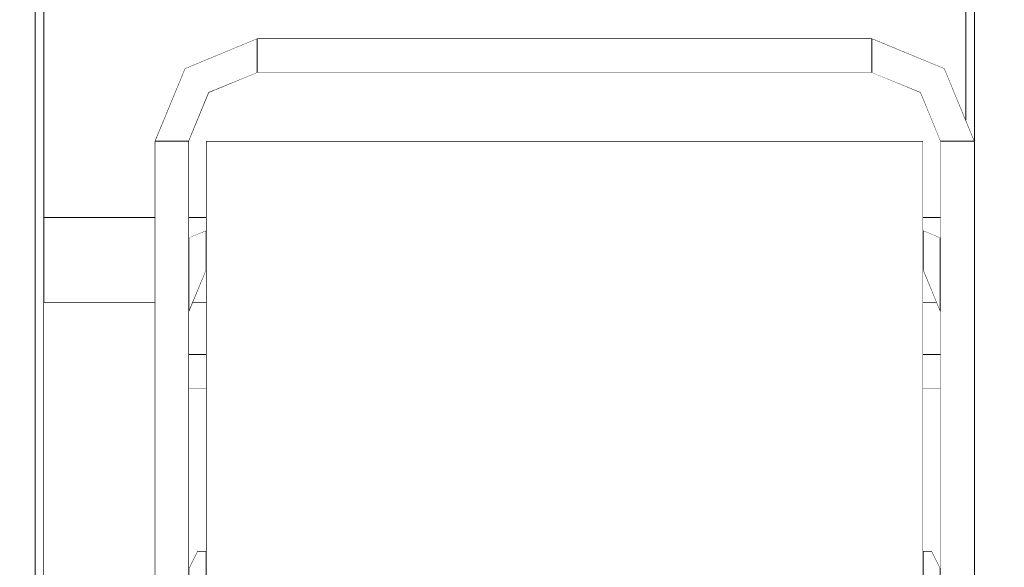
# Model space of a CAD drawing. Header units: millimetres. Extents: x -30280 to 107222, y -17460 to 4378.
# Tile 121 of 125: x 99544 to 100697, y -9229 to -8588. Entities that reach past the tile are written whole.
import ezdxf

# ---------------------------------------------------------------- set-up
doc = ezdxf.new("R2010")
doc.units = ezdxf.units.MM
doc.header["$MEASUREMENT"] = 0
doc.linetypes.add('Wipeout_Contour', pattern=[1000, 0, -1000])
for name, color, linetype in [('Nuevo_08_E_Envans secs', 7, 'Continuous'), ('Nuevo_09_EI_Mobiliari general', 7, 'Continuous'), ('Nuevo_Puertas Archicad', 7, 'Continuous')]:
    doc.layers.add(name, color=color, linetype=linetype)
doc.layers.add('Nuevo_09_EI_Mobiliari general_Pluma_Nº__1', color=7, linetype='Continuous', lineweight=5)
doc.layers.add('Nuevo_Puertas Archicad_Pluma_Nº__47', color=7, linetype='Continuous', lineweight=20)
doc.layers.add('Nuevo_Puertas Archicad_Pluma_Nº__3', color=7, linetype='Continuous', lineweight=5, true_color=0xa4a4a4)

# ---------------------------------------------------------------- blocks, each defined once
blk = doc.blocks.new('Elem Sección_360_2', base_point=(86943.2, -13460))
at = {"color": 254, "linetype": 'Wipeout_Contour', "lineweight": 0, "ltscale": 2137170.016351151}
blk.add_wipeout([(99447.2, -9808), (99562.4, -9808), (99562.4, -7710), (100662.4, -7710), (100662.4, -8729.9), (100662.4, -8730), (100662.4, -9430), (100662.4, -9430), (100662.4, -9808), (101239.5, -9808), (101239.5, -7710), (102339.5, -7710), (102339.5, -9808), (103667.2, -9808), (103667.2, -9710), (102838.7, -9710), (102838.7, -7588), (103667.2, -7588), (103667.2, -7363), (99738.6, -7363), (99447.2, -7363)], dxfattribs=at).dxf.layer = 'Nuevo_08_E_Envans secs'
blk = doc.blocks.new('Elem Sección_361_2', base_point=(86943.2, -13460))
at = {"color": 254, "linetype": 'Wipeout_Contour', "lineweight": 0, "ltscale": 400595.072592}
blk.add_wipeout([(99742.4, -8930), (99762.4, -8881.7), (99762.4, -8872.5), (99742.4, -8920.8)], dxfattribs=at).dxf.layer = 'Nuevo_09_EI_Mobiliari general'
at = {"color": 254, "linetype": 'Wipeout_Contour', "lineweight": 0, "ltscale": 404021.572134}
blk.add_wipeout([(100602.4, -8872.5), (100602.4, -8881.7), (100622.4, -8930), (100622.4, -8920.8)], dxfattribs=at).dxf.layer = 'Nuevo_09_EI_Mobiliari general'
at = {"color": 254, "linetype": 'Wipeout_Contour', "lineweight": 0, "ltscale": 500739.90048}
blk.add_wipeout([(99742.4, -8896.6), (99742.4, -8920.8), (99762.4, -8872.5), (99762.4, -8870), (99756.1, -8863.6)], dxfattribs=at).dxf.layer = 'Nuevo_09_EI_Mobiliari general'
at = {"color": 254, "linetype": 'Wipeout_Contour', "lineweight": 0, "ltscale": 302983.492144}
blk.add_wipeout([(100602.4, -8861), (100602.4, -8870), (100608.8, -8863.6)], dxfattribs=at).dxf.layer = 'Nuevo_09_EI_Mobiliari general'
at = {"color": 254, "linetype": 'Wipeout_Contour', "lineweight": 0, "ltscale": 300459.672607}
blk.add_wipeout([(99756.1, -8863.6), (99762.4, -8870), (99762.4, -8861)], dxfattribs=at).dxf.layer = 'Nuevo_09_EI_Mobiliari general'
at = {"color": 254, "linetype": 'Wipeout_Contour', "lineweight": 0, "ltscale": 505016.162502}
blk.add_wipeout([(100602.4, -8870), (100602.4, -8872.5), (100622.4, -8920.8), (100622.4, -8896.6), (100608.8, -8863.6)], dxfattribs=at).dxf.layer = 'Nuevo_09_EI_Mobiliari general'
at = {"color": 254, "linetype": 'Wipeout_Contour', "lineweight": 0, "ltscale": 400563.408562}
blk.add_wipeout([(99747.3, -8854.9), (99742.4, -8866.8), (99742.4, -8896.6), (99756.1, -8863.6)], dxfattribs=at).dxf.layer = 'Nuevo_09_EI_Mobiliari general'
at = {"color": 254, "linetype": 'Wipeout_Contour', "lineweight": 0, "ltscale": 403988.119273}
blk.add_wipeout([(100617.5, -8854.9), (100602.4, -8848.6), (100602.4, -8861), (100608.8, -8863.6)], dxfattribs=at).dxf.layer = 'Nuevo_09_EI_Mobiliari general'
at = {"color": 254, "linetype": 'Wipeout_Contour', "lineweight": 0, "ltscale": 400597.343511}
blk.add_wipeout([(99747.3, -8854.9), (99756.1, -8863.6), (99762.4, -8861), (99762.4, -8848.6)], dxfattribs=at).dxf.layer = 'Nuevo_09_EI_Mobiliari general'
at = {"color": 254, "linetype": 'Wipeout_Contour', "lineweight": 0, "ltscale": 404031.403465}
blk.add_wipeout([(100617.5, -8854.9), (100608.8, -8863.6), (100622.4, -8896.6), (100622.4, -8866.8)], dxfattribs=at).dxf.layer = 'Nuevo_09_EI_Mobiliari general'
at = {"color": 254, "linetype": 'Wipeout_Contour', "lineweight": 0, "ltscale": 505008.3275}
blk.add_wipeout([(100602.4, -8838.6), (100602.4, -8848.6), (100617.5, -8854.9), (100622.4, -8850), (100622.4, -8846.9)], dxfattribs=at).dxf.layer = 'Nuevo_09_EI_Mobiliari general'
at = {"color": 254, "linetype": 'Wipeout_Contour', "lineweight": 0, "ltscale": 300410.086905}
blk.add_wipeout([(99742.4, -8850), (99742.4, -8866.8), (99747.3, -8854.9)], dxfattribs=at).dxf.layer = 'Nuevo_09_EI_Mobiliari general'
at = {"color": 254, "linetype": 'Wipeout_Contour', "lineweight": 0, "ltscale": 500715.384474}
blk.add_wipeout([(99742.4, -8846.9), (99742.4, -8850), (99747.3, -8854.9), (99762.4, -8848.6), (99762.4, -8838.6)], dxfattribs=at).dxf.layer = 'Nuevo_09_EI_Mobiliari general'
at = {"color": 254, "linetype": 'Wipeout_Contour', "lineweight": 0, "ltscale": 303029.032955}
blk.add_wipeout([(100617.5, -8854.9), (100622.4, -8866.8), (100622.4, -8850)], dxfattribs=at).dxf.layer = 'Nuevo_09_EI_Mobiliari general'
at = {"color": 254, "linetype": 'Wipeout_Contour', "lineweight": 0, "ltscale": 400573.679543}
blk.add_wipeout([(99742.4, -8843.1), (99742.4, -8846.9), (99762.4, -8838.6), (99762.4, -8834.8)], dxfattribs=at).dxf.layer = 'Nuevo_09_EI_Mobiliari general'
at = {"color": 254, "linetype": 'Wipeout_Contour', "lineweight": 0, "ltscale": 404000.361916}
blk.add_wipeout([(100602.4, -8834.8), (100602.4, -8838.6), (100622.4, -8846.9), (100622.4, -8843.1)], dxfattribs=at).dxf.layer = 'Nuevo_09_EI_Mobiliari general'
at = {"color": 254, "linetype": 'Wipeout_Contour', "lineweight": 0, "ltscale": 801345.11845}
blk.add_wipeout([(99742.4, -8730), (99738.6, -8730), (99738.6, -9430), (99742.4, -9430), (99742.4, -9420), (99739.2, -9420), (99739.2, -9380), (99742.4, -9380)], dxfattribs=at).dxf.layer = 'Nuevo_09_EI_Mobiliari general'
at = {"color": 254, "linetype": 'Wipeout_Contour', "lineweight": 0, "ltscale": 400586.701226}
blk.add_wipeout([(99738.6, -9430), (99738.6, -8730), (99728.6, -8730), (99728.6, -9430)], dxfattribs=at).dxf.layer = 'Nuevo_09_EI_Mobiliari general'
at = {"color": 254, "linetype": 'Wipeout_Contour', "lineweight": 0, "ltscale": 400524.998533}
blk.add_wipeout([(99765.8, -8673.4), (99763.1, -8670.7), (99738.6, -8730), (99742.4, -8730)], dxfattribs=at).dxf.layer = 'Nuevo_09_EI_Mobiliari general'
at = {"color": 254, "linetype": 'Wipeout_Contour', "lineweight": 0, "ltscale": 400542.164353}
blk.add_wipeout([(99728.6, -9430), (99728.6, -8730), (99716.2, -8730), (99716.2, -9430)], dxfattribs=at).dxf.layer = 'Nuevo_09_EI_Mobiliari general'
at = {"color": 254, "linetype": 'Wipeout_Contour', "lineweight": 0, "ltscale": 400673.98397}
blk.add_wipeout([(99822.4, -8650), (99822.4, -8646.2), (99763.1, -8670.7), (99765.8, -8673.4)], dxfattribs=at).dxf.layer = 'Nuevo_09_EI_Mobiliari general'
at = {"color": 254, "linetype": 'Wipeout_Contour', "lineweight": 0, "ltscale": 400497.627513}
blk.add_wipeout([(99716.2, -9430), (99716.2, -8730), (99706.2, -8730), (99706.2, -9430)], dxfattribs=at).dxf.layer = 'Nuevo_09_EI_Mobiliari general'
at = {"color": 254, "linetype": 'Wipeout_Contour', "lineweight": 0, "ltscale": 400500.612051}
blk.add_wipeout([(99756.1, -8663.6), (99728.6, -8730), (99738.6, -8730), (99763.1, -8670.7)], dxfattribs=at).dxf.layer = 'Nuevo_09_EI_Mobiliari general'
at = {"color": 254, "linetype": 'Wipeout_Contour', "lineweight": 0, "ltscale": 400470.102246}
blk.add_wipeout([(99706.2, -9430), (99706.2, -8730), (99702.4, -8730), (99702.4, -9430)], dxfattribs=at).dxf.layer = 'Nuevo_09_EI_Mobiliari general'
at = {"color": 254, "linetype": 'Wipeout_Contour', "lineweight": 0, "ltscale": 400662.15364}
blk.add_wipeout([(99822.4, -8646.2), (99822.4, -8636.2), (99756.1, -8663.6), (99763.1, -8670.7)], dxfattribs=at).dxf.layer = 'Nuevo_09_EI_Mobiliari general'
at = {"color": 254, "linetype": 'Wipeout_Contour', "lineweight": 0, "ltscale": 400461.21129}
blk.add_wipeout([(99747.3, -8654.9), (99716.2, -8730), (99728.6, -8730), (99756.1, -8663.6)], dxfattribs=at).dxf.layer = 'Nuevo_09_EI_Mobiliari general'
at = {"color": 254, "linetype": 'Wipeout_Contour', "lineweight": 0, "ltscale": 400643.097271}
blk.add_wipeout([(99822.4, -8636.2), (99822.4, -8623.8), (99747.3, -8654.9), (99756.1, -8663.6)], dxfattribs=at).dxf.layer = 'Nuevo_09_EI_Mobiliari general'
at = {"color": 254, "linetype": 'Wipeout_Contour', "lineweight": 0, "ltscale": 400421.833623}
blk.add_wipeout([(99740.3, -8647.8), (99706.2, -8730), (99716.2, -8730), (99747.3, -8654.9)], dxfattribs=at).dxf.layer = 'Nuevo_09_EI_Mobiliari general'
at = {"color": 254, "linetype": 'Wipeout_Contour', "lineweight": 0, "ltscale": 400624.08183}
blk.add_wipeout([(99822.4, -8623.8), (99822.4, -8613.8), (99740.3, -8647.8), (99747.3, -8654.9)], dxfattribs=at).dxf.layer = 'Nuevo_09_EI_Mobiliari general'
at = {"color": 254, "linetype": 'Wipeout_Contour', "lineweight": 0, "ltscale": 400397.523734}
blk.add_wipeout([(99702.4, -8730), (99706.2, -8730), (99740.3, -8647.8), (99737.6, -8645.1)], dxfattribs=at).dxf.layer = 'Nuevo_09_EI_Mobiliari general'
at = {"layer": 'Nuevo_09_EI_Mobiliari general_Pluma_Nº__1', "color": 7, "linetype": 'Continuous', "lineweight": 5}
for p, q in [((99706.2, -8730), (99702.4, -8730)), ((99702.4, -9430), (99702.4, -8730)), ((99716.2, -8730), (99706.2, -8730)), ((99728.6, -8730), (99716.2, -8730)), ((99738.6, -8730), (99728.6, -8730)), ((99742.4, -8730), (99738.6, -8730))]:
    blk.add_line(p, q, dxfattribs=at)
at = {"color": 254, "linetype": 'Wipeout_Contour', "lineweight": 0, "ltscale": 400612.364004}
blk.add_wipeout([(99822.4, -8610), (99737.6, -8645.1), (99740.3, -8647.8), (99822.4, -8613.8)], dxfattribs=at).dxf.layer = 'Nuevo_09_EI_Mobiliari general'
at = {"layer": 'Nuevo_09_EI_Mobiliari general_Pluma_Nº__1', "color": 7, "linetype": 'Continuous', "lineweight": 5}
blk.add_line((99702.4, -8730), (99737.6, -8645.1), dxfattribs=at)
at = {"color": 254, "linetype": 'Wipeout_Contour', "lineweight": 0, "ltscale": 402219.946976}
blk.add_wipeout([(99822.4, -8650), (100542.4, -8650), (100542.4, -8646.2), (99822.4, -8646.2)], dxfattribs=at).dxf.layer = 'Nuevo_09_EI_Mobiliari general'
at = {"color": 254, "linetype": 'Wipeout_Contour', "lineweight": 0, "ltscale": 402217.57124}
blk.add_wipeout([(99822.4, -8646.2), (100542.4, -8646.2), (100542.4, -8636.2), (99822.4, -8636.2)], dxfattribs=at).dxf.layer = 'Nuevo_09_EI_Mobiliari general'
at = {"layer": 'Nuevo_09_EI_Mobiliari general_Pluma_Nº__1', "color": 7, "linetype": 'Continuous', "lineweight": 5}
for p, q in [((99822.4, -8650), (99822.4, -8646.2)), ((99765.8, -8673.4), (99822.4, -8650))]:
    blk.add_line(p, q, dxfattribs=at)
at = {"color": 254, "linetype": 'Wipeout_Contour', "lineweight": 0, "ltscale": 402213.730785}
blk.add_wipeout([(99822.4, -8636.2), (100542.4, -8636.2), (100542.4, -8623.8), (99822.4, -8623.8)], dxfattribs=at).dxf.layer = 'Nuevo_09_EI_Mobiliari general'
at = {"color": 254, "linetype": 'Wipeout_Contour', "lineweight": 0, "ltscale": 403774.187106}
blk.add_wipeout([(100599, -8673.4), (100601.7, -8670.7), (100542.4, -8646.2), (100542.4, -8650)], dxfattribs=at).dxf.layer = 'Nuevo_09_EI_Mobiliari general'
at = {"layer": 'Nuevo_09_EI_Mobiliari general_Pluma_Nº__1', "color": 7, "linetype": 'Continuous', "lineweight": 5}
blk.add_line((99822.4, -8646.2), (99822.4, -8636.2), dxfattribs=at)
at = {"color": 254, "linetype": 'Wipeout_Contour', "lineweight": 0, "ltscale": 402209.89474}
blk.add_wipeout([(99822.4, -8623.8), (100542.4, -8623.8), (100542.4, -8613.8), (99822.4, -8613.8)], dxfattribs=at).dxf.layer = 'Nuevo_09_EI_Mobiliari general'
at = {"color": 254, "linetype": 'Wipeout_Contour', "lineweight": 0, "ltscale": 403951.49402}
blk.add_wipeout([(100622.4, -8730), (100626.2, -8730), (100601.7, -8670.7), (100599, -8673.4)], dxfattribs=at).dxf.layer = 'Nuevo_09_EI_Mobiliari general'
at = {"layer": 'Nuevo_09_EI_Mobiliari general_Pluma_Nº__1', "color": 7, "linetype": 'Continuous', "lineweight": 5}
blk.add_line((99822.4, -8636.2), (99822.4, -8623.8), dxfattribs=at)
at = {"color": 254, "linetype": 'Wipeout_Contour', "lineweight": 0, "ltscale": 402207.526137}
blk.add_wipeout([(99822.4, -8613.8), (100542.4, -8613.8), (100542.4, -8610), (99822.4, -8610)], dxfattribs=at).dxf.layer = 'Nuevo_09_EI_Mobiliari general'
at = {"color": 254, "linetype": 'Wipeout_Contour', "lineweight": 0, "ltscale": 403781.965031}
blk.add_wipeout([(100601.7, -8670.7), (100608.8, -8663.6), (100542.4, -8636.2), (100542.4, -8646.2)], dxfattribs=at).dxf.layer = 'Nuevo_09_EI_Mobiliari general'
at = {"layer": 'Nuevo_09_EI_Mobiliari general_Pluma_Nº__1', "color": 7, "linetype": 'Continuous', "lineweight": 5}
for p, q in [((99737.6, -8645.1), (99822.4, -8610)), ((99822.4, -8613.8), (99822.4, -8610)), ((99822.4, -8623.8), (99822.4, -8613.8))]:
    blk.add_line(p, q, dxfattribs=at)
at = {"color": 254, "linetype": 'Wipeout_Contour', "lineweight": 0, "ltscale": 403974.207798}
blk.add_wipeout([(100626.2, -8730), (100636.2, -8730), (100608.8, -8663.6), (100601.7, -8670.7)], dxfattribs=at).dxf.layer = 'Nuevo_09_EI_Mobiliari general'
at = {"color": 254, "linetype": 'Wipeout_Contour', "lineweight": 0, "ltscale": 403794.458671}
blk.add_wipeout([(100608.8, -8663.6), (100617.5, -8654.9), (100542.4, -8623.8), (100542.4, -8636.2)], dxfattribs=at).dxf.layer = 'Nuevo_09_EI_Mobiliari general'
at = {"color": 254, "linetype": 'Wipeout_Contour', "lineweight": 0, "ltscale": 402355.992541}
blk.add_wipeout([(99762.4, -9330), (100602.4, -9330), (100602.4, -8730), (99762.4, -8730)], dxfattribs=at).dxf.layer = 'Nuevo_09_EI_Mobiliari general'
at = {"layer": 'Nuevo_09_EI_Mobiliari general_Pluma_Nº__1', "color": 7, "linetype": 'Continuous', "lineweight": 5}
for p, q in [((99742.4, -8730), (99765.8, -8673.4)), ((100602.4, -8730), (99762.4, -8730)), ((99742.4, -8843.1), (99762.4, -8834.8)), ((99742.4, -8930), (99762.4, -8881.7))]:
    blk.add_line(p, q, dxfattribs=at)
at = {"color": 254, "linetype": 'Wipeout_Contour', "lineweight": 0, "ltscale": 404010.888449}
blk.add_wipeout([(100636.2, -8730), (100648.6, -8730), (100617.5, -8654.9), (100608.8, -8663.6)], dxfattribs=at).dxf.layer = 'Nuevo_09_EI_Mobiliari general'
at = {"color": 254, "linetype": 'Wipeout_Contour', "lineweight": 0, "ltscale": 403806.913581}
blk.add_wipeout([(100617.5, -8654.9), (100624.6, -8647.8), (100542.4, -8613.8), (100542.4, -8623.8)], dxfattribs=at).dxf.layer = 'Nuevo_09_EI_Mobiliari general'
at = {"color": 254, "linetype": 'Wipeout_Contour', "lineweight": 0, "ltscale": 404047.541338}
blk.add_wipeout([(100648.6, -8730), (100658.6, -8730), (100624.6, -8647.8), (100617.5, -8654.9)], dxfattribs=at).dxf.layer = 'Nuevo_09_EI_Mobiliari general'
at = {"color": 254, "linetype": 'Wipeout_Contour', "lineweight": 0, "ltscale": 403814.574987}
blk.add_wipeout([(100624.6, -8647.8), (100627.3, -8645.1), (100542.4, -8610), (100542.4, -8613.8)], dxfattribs=at).dxf.layer = 'Nuevo_09_EI_Mobiliari general'
at = {"layer": 'Nuevo_09_EI_Mobiliari general_Pluma_Nº__1', "color": 7, "linetype": 'Continuous', "lineweight": 5}
for p, q in [((99822.4, -8610), (100542.4, -8610)), ((100542.4, -8613.8), (100542.4, -8610)), ((100542.4, -8623.8), (100542.4, -8613.8)), ((100542.4, -8636.2), (100542.4, -8623.8)), ((100542.4, -8646.2), (100542.4, -8636.2)), ((100542.4, -8650), (100542.4, -8646.2)), ((99822.4, -8650), (100542.4, -8650)), ((100542.4, -8650), (100599, -8673.4))]:
    blk.add_line(p, q, dxfattribs=at)
at = {"color": 254, "linetype": 'Wipeout_Contour', "lineweight": 0, "ltscale": 404070.162186}
blk.add_wipeout([(100658.6, -8730), (100662.4, -8730), (100627.3, -8645.1), (100624.6, -8647.8)], dxfattribs=at).dxf.layer = 'Nuevo_09_EI_Mobiliari general'
at = {"layer": 'Nuevo_09_EI_Mobiliari general_Pluma_Nº__1', "color": 7, "linetype": 'Continuous', "lineweight": 5}
blk.add_line((100542.4, -8610), (100627.3, -8645.1), dxfattribs=at)
at = {"color": 254, "linetype": 'Wipeout_Contour', "lineweight": 0, "ltscale": 808384.084107}
blk.add_wipeout([(100622.4, -9380), (100625.7, -9380), (100625.7, -9420), (100622.4, -9420), (100622.4, -9430), (100626.2, -9430), (100626.2, -8730), (100622.4, -8730)], dxfattribs=at).dxf.layer = 'Nuevo_09_EI_Mobiliari general'
at = {"color": 254, "linetype": 'Wipeout_Contour', "lineweight": 0, "ltscale": 404162.579834}
blk.add_wipeout([(100626.2, -8730), (100626.2, -9430), (100636.2, -9430), (100636.2, -8730)], dxfattribs=at).dxf.layer = 'Nuevo_09_EI_Mobiliari general'
at = {"layer": 'Nuevo_09_EI_Mobiliari general_Pluma_Nº__1', "color": 7, "linetype": 'Continuous', "lineweight": 5}
for p, q in [((100599, -8673.4), (100622.4, -8730)), ((100622.4, -8730), (100626.2, -8730)), ((100602.4, -8834.8), (100622.4, -8843.1)), ((100602.4, -8881.7), (100622.4, -8930))]:
    blk.add_line(p, q, dxfattribs=at)
at = {"color": 254, "linetype": 'Wipeout_Contour', "lineweight": 0, "ltscale": 404207.120012}
blk.add_wipeout([(100636.2, -8730), (100636.2, -9430), (100648.6, -9430), (100648.6, -8730)], dxfattribs=at).dxf.layer = 'Nuevo_09_EI_Mobiliari general'
at = {"color": 254, "linetype": 'Wipeout_Contour', "lineweight": 0, "ltscale": 1006105.79911415}
blk.add_wipeout([(99742.4, -9380), (100622.4, -9380), (100622.4, -9230), (100612.4, -9210), (100602.4, -9210), (100602.4, -9330), (99762.4, -9330), (99762.4, -9210), (99752.4, -9210), (99742.4, -9230)], dxfattribs=at).dxf.layer = 'Nuevo_09_EI_Mobiliari general'
at = {"layer": 'Nuevo_09_EI_Mobiliari general_Pluma_Nº__1', "color": 7, "linetype": 'Continuous', "lineweight": 5}
for p, q in [((99742.4, -9380), (99742.4, -8730)), ((99762.4, -8730), (99762.4, -9330)), ((100602.4, -9330), (100602.4, -8730)), ((100622.4, -8730), (100622.4, -9380)), ((100626.2, -8730), (100636.2, -8730)), ((99742.4, -9230), (99752.4, -9210)), ((99752.4, -9210), (99762.4, -9210)), ((100602.4, -9210), (100612.4, -9210)), ((100612.4, -9210), (100622.4, -9230))]:
    blk.add_line(p, q, dxfattribs=at)
at = {"color": 254, "linetype": 'Wipeout_Contour', "lineweight": 0, "ltscale": 404251.660222}
blk.add_wipeout([(100648.6, -8730), (100648.6, -9430), (100658.6, -9430), (100658.6, -8730)], dxfattribs=at).dxf.layer = 'Nuevo_09_EI_Mobiliari general'
at = {"layer": 'Nuevo_09_EI_Mobiliari general_Pluma_Nº__1', "color": 7, "linetype": 'Continuous', "lineweight": 5}
blk.add_line((100636.2, -8730), (100648.6, -8730), dxfattribs=at)
at = {"color": 254, "linetype": 'Wipeout_Contour', "lineweight": 0, "ltscale": 404279.187599}
blk.add_wipeout([(100658.6, -8730), (100658.6, -9430), (100662.4, -9430), (100662.4, -8730)], dxfattribs=at).dxf.layer = 'Nuevo_09_EI_Mobiliari general'
at = {"layer": 'Nuevo_09_EI_Mobiliari general_Pluma_Nº__1', "color": 7, "linetype": 'Continuous', "lineweight": 5}
for p, q in [((100627.3, -8645.1), (100662.4, -8730)), ((100648.6, -8730), (100658.6, -8730)), ((100658.6, -8730), (100662.4, -8730)), ((100662.4, -8730), (100662.4, -9430))]:
    blk.add_line(p, q, dxfattribs=at)
blk = doc.blocks.new('Elem Sección_363_2', base_point=(86943.2, -13460))
at = {"color": 254, "linetype": 'Wipeout_Contour', "lineweight": 0, "ltscale": 399830.944769}
blk.add_wipeout([(99572.4, -7720), (99562.4, -7720), (99562.4, -9808), (99572.4, -9808)], dxfattribs=at).dxf.layer = 'Nuevo_Puertas Archicad'
at = {"color": 254, "linetype": 'Wipeout_Contour', "lineweight": 0, "ltscale": 403974.304072}
blk.add_wipeout([(100662.4, -7720), (100652.4, -7720), (100652.4, -8705.7), (100662.4, -8729.9)], dxfattribs=at).dxf.layer = 'Nuevo_Puertas Archicad'
at = {"color": 254, "linetype": 'Wipeout_Contour', "lineweight": 0, "ltscale": 400569.538879}
blk.add_wipeout([(99742.4, -8843.1), (99762.4, -8834.8), (99762.4, -8819.5), (99742.4, -8819.5)], dxfattribs=at).dxf.layer = 'Nuevo_Puertas Archicad'
at = {"color": 254, "linetype": 'Wipeout_Contour', "lineweight": 0, "ltscale": 403996.256515}
blk.add_wipeout([(100602.4, -8819.5), (100602.4, -8834.8), (100622.4, -8843.1), (100622.4, -8819.5)], dxfattribs=at).dxf.layer = 'Nuevo_Puertas Archicad'
at = {"color": 254, "linetype": 'Wipeout_Contour', "lineweight": 0, "ltscale": 300461.644245}
blk.add_wipeout([(99762.4, -8881.7), (99746.8, -8919.5), (99762.4, -8919.5)], dxfattribs=at).dxf.layer = 'Nuevo_Puertas Archicad'
at = {"color": 254, "linetype": 'Wipeout_Contour', "lineweight": 0, "ltscale": 303003.928751}
blk.add_wipeout([(100602.4, -8881.7), (100602.4, -8919.5), (100618.1, -8919.5)], dxfattribs=at).dxf.layer = 'Nuevo_Puertas Archicad'
at = {"layer": 'Nuevo_Puertas Archicad_Pluma_Nº__3', "color": 253, "linetype": 'Continuous', "lineweight": 5, "true_color": 0xa4a4a4}
for p, q in [((99762.4, -8919.5), (99746.8, -8919.5)), ((100618.1, -8919.5), (100602.4, -8919.5))]:
    blk.add_line(p, q, dxfattribs=at)
at = {"layer": 'Nuevo_Puertas Archicad_Pluma_Nº__47', "color": 7, "linetype": 'Continuous', "lineweight": 20}
for p, q in [((99562.4, -9808), (99562.4, -7710)), ((100662.4, -7710), (100662.4, -8729.9))]:
    blk.add_line(p, q, dxfattribs=at)
at = {"color": 254, "linetype": 'Wipeout_Contour', "lineweight": 0, "ltscale": 400125.567333}
blk.add_wipeout([(99572.4, -8919.5), (99702.4, -8919.5), (99702.4, -8819.5), (99572.4, -8819.5)], dxfattribs=at).dxf.layer = 'Nuevo_Puertas Archicad'
at = {"layer": 'Nuevo_Puertas Archicad_Pluma_Nº__3', "color": 253, "linetype": 'Continuous', "lineweight": 5, "true_color": 0xa4a4a4}
blk.add_line((99702.4, -8919.5), (99572.4, -8919.5), dxfattribs=at)
at = {"color": 254, "linetype": 'Wipeout_Contour', "lineweight": 0, "ltscale": 1004198.718123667}
blk.add_wipeout([(99572.4, -8819.5), (99702.4, -8819.5), (99702.4, -8730), (99737.6, -8645.1), (99822.4, -8610), (100542.4, -8610), (100627.3, -8645.1), (100652.4, -8705.7), (100652.4, -7720), (99572.4, -7720)], dxfattribs=at).dxf.layer = 'Nuevo_Puertas Archicad'
at = {"layer": 'Nuevo_Puertas Archicad_Pluma_Nº__3', "color": 253, "linetype": 'Continuous', "lineweight": 5, "true_color": 0xa4a4a4}
for p, q in [((99572.4, -9808), (99572.4, -7720)), ((100652.4, -8705.7), (100652.4, -7720)), ((99702.4, -8819.5), (99572.4, -8819.5))]:
    blk.add_line(p, q, dxfattribs=at)
at = {"color": 254, "linetype": 'Wipeout_Contour', "lineweight": 0, "ltscale": 1206752.43289929}
blk.add_wipeout([(99765.8, -8673.4), (99742.4, -8730), (99742.4, -8819.5), (99762.4, -8819.5), (99762.4, -8730), (100602.4, -8730), (100602.4, -8819.5), (100622.4, -8819.5), (100622.4, -8730), (100599, -8673.4), (100542.4, -8650), (99822.4, -8650)], dxfattribs=at).dxf.layer = 'Nuevo_Puertas Archicad'
at = {"layer": 'Nuevo_Puertas Archicad_Pluma_Nº__3', "color": 253, "linetype": 'Continuous', "lineweight": 5, "true_color": 0xa4a4a4}
for p, q in [((99762.4, -8819.5), (99742.4, -8819.5)), ((100622.4, -8819.5), (100602.4, -8819.5))]:
    blk.add_line(p, q, dxfattribs=at)
blk = doc.blocks.new('Elem Sección_432_2', base_point=(86943.2, -13460))
at = {"color": 254, "linetype": 'Wipeout_Contour', "lineweight": 0, "ltscale": 400630.369532}
blk.add_wipeout([(99742.4, -8980), (99742.4, -9020), (99762.4, -9020), (99762.4, -8980)], dxfattribs=at).dxf.layer = 'Nuevo_09_EI_Mobiliari general'
at = {"color": 254, "linetype": 'Wipeout_Contour', "lineweight": 0, "ltscale": 404056.571475}
blk.add_wipeout([(100602.4, -8980), (100602.4, -9020), (100622.4, -9020), (100622.4, -8980)], dxfattribs=at).dxf.layer = 'Nuevo_09_EI_Mobiliari general'
at = {"layer": 'Nuevo_09_EI_Mobiliari general_Pluma_Nº__1', "color": 7, "linetype": 'Continuous', "lineweight": 5}
for p, q in [((99742.4, -9020), (99762.4, -9020)), ((100602.4, -9020), (100622.4, -9020))]:
    blk.add_line(p, q, dxfattribs=at)
at = {"color": 254, "linetype": 'Wipeout_Contour', "lineweight": 0, "ltscale": 600919.071705}
blk.add_wipeout([(99742.4, -8980), (99762.4, -8980), (99762.4, -8930), (99762.4, -8919.5), (99746.8, -8919.5), (99742.4, -8930)], dxfattribs=at).dxf.layer = 'Nuevo_09_EI_Mobiliari general'
at = {"color": 254, "linetype": 'Wipeout_Contour', "lineweight": 0, "ltscale": 505051.977557}
blk.add_wipeout([(100602.4, -8980), (100622.4, -8980), (100622.4, -8930), (100618.1, -8919.5), (100602.4, -8919.5)], dxfattribs=at).dxf.layer = 'Nuevo_09_EI_Mobiliari general'
at = {"layer": 'Nuevo_09_EI_Mobiliari general_Pluma_Nº__1', "color": 7, "linetype": 'Continuous', "lineweight": 5}
for p, q in [((99742.4, -8980), (99762.4, -8980)), ((100602.4, -8980), (100622.4, -8980))]:
    blk.add_line(p, q, dxfattribs=at)
blk = doc.blocks.new('Elem Sección_452_2', base_point=(86943.2, -13460))
at = {"color": 254, "linetype": 'Wipeout_Contour', "lineweight": 0, "ltscale": 1402344.486690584}
blk.add_wipeout([(99702.4, -8919.5), (99572.4, -8919.5), (99572.4, -9808), (99717.4, -9808), (99717.4, -9760), (99712.4, -9760), (99712.4, -9560), (99752.4, -9560), (99752.4, -9580), (99812.4, -9580), (99812.4, -9420), (99742.4, -9420), (99742.4, -9430), (99702.4, -9430)], dxfattribs=at).dxf.layer = 'Nuevo_Puertas Archicad'
at = {"color": 254, "linetype": 'Wipeout_Contour', "lineweight": 0, "ltscale": 500850.685482}
blk.add_wipeout([(99762.4, -9020), (99742.4, -9020), (99742.4, -9230), (99752.4, -9210), (99762.4, -9210)], dxfattribs=at).dxf.layer = 'Nuevo_Puertas Archicad'
blk = doc.blocks.new('Elem Sección_453_2', base_point=(86943.2, -13460))
at = {"color": 254, "linetype": 'Wipeout_Contour', "lineweight": 0, "ltscale": 505132.905838}
blk.add_wipeout([(100602.4, -9020), (100602.4, -9210), (100612.4, -9210), (100622.4, -9230), (100622.4, -9020)], dxfattribs=at).dxf.layer = 'Nuevo_Puertas Archicad'

msp = doc.modelspace()

# ---------------------------------------------------------------- block references
at = {"layer": 'Nuevo_08_E_Envans secs', "lineweight": 0}
msp.add_blockref('Elem Sección_360_2', (86943.2, -13460), dxfattribs=at)

# ---------------------------------------------------------------- next in the draw order: block references
at = {"layer": 'Nuevo_09_EI_Mobiliari general', "lineweight": 0}
msp.add_blockref('Elem Sección_361_2', (86943.2, -13460), dxfattribs=at)

# ---------------------------------------------------------------- next in the draw order: block references
at = {"layer": 'Nuevo_Puertas Archicad', "lineweight": 0}
msp.add_blockref('Elem Sección_363_2', (86943.2, -13460), dxfattribs=at)

# ---------------------------------------------------------------- next in the draw order: block references
at = {"layer": 'Nuevo_09_EI_Mobiliari general', "lineweight": 0}
msp.add_blockref('Elem Sección_432_2', (86943.2, -13460), dxfattribs=at)

# ---------------------------------------------------------------- next in the draw order: block references
at = {"layer": 'Nuevo_Puertas Archicad', "lineweight": 0}
for name in ['Elem Sección_452_2', 'Elem Sección_453_2']:
    msp.add_blockref(name, (86943.2, -13460), dxfattribs=at)

doc.saveas('drawing.dxf')
